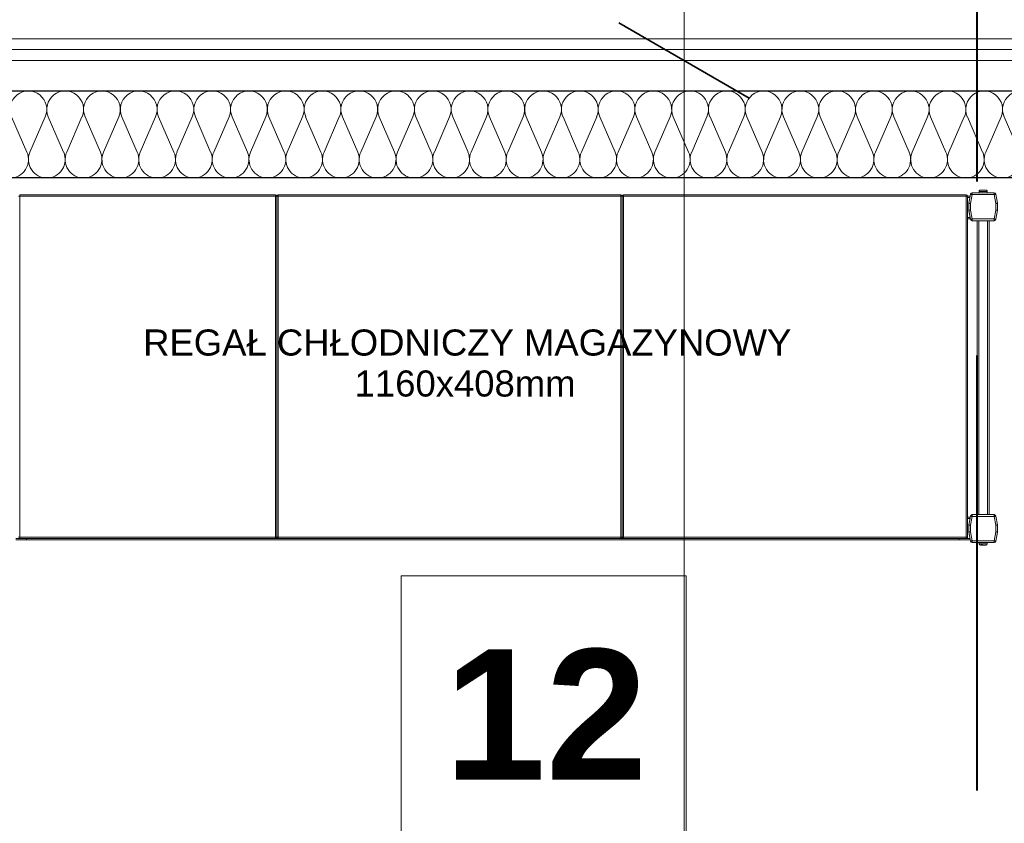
# Model space of a CAD drawing. Header units: millimetres. Extents: x 2016045 to 2079203, y -1576958 to -1542749.
# Tile 59 of 109: x 2036826 to 2037958, y -1559693 to -1558770. Entities that reach past the tile are written whole.
import ezdxf

# ---------------------------------------------------------------- set-up
doc = ezdxf.new("R2010")
doc.units = ezdxf.units.MM
doc.header["$MEASUREMENT"] = 0
doc.linetypes.add('Przerywana DŁUGA', pattern=[700, 500, -200])
for name, color, linetype, lineweight, true_color in [('balustrada_Nr_pióra__13', 7, 'Continuous', 5, 0xb6b6b6), ('Komory_Nr_pióra__2', 7, 'Continuous', 25, 0x0322fc), ('Regały_Nr_pióra__11', 7, 'Continuous', 5, 0x6d6d6d), ('Regały_Nr_pióra__12', 7, 'Continuous', 5, 0x9f9f9f), ('Wymiarowanie_Nr_pióra__3', 7, 'Continuous', 35, 0x008200)]:
    doc.layers.add(name, color=color, linetype=linetype, lineweight=lineweight, true_color=true_color)
for name, color, linetype, lineweight in [('Budowlane - Sciany Wew_Nr_pióra__251', 94, 'Continuous', 20), ('opis pomieszczeń_Nr_pióra__1', 7, 'Continuous', 0), ('opis pomieszczeń_Nr_pióra__7', 7, 'Continuous', 13), ('PRZEKROJE PARTER_Nr_pióra__5', 7, 'Continuous', 40), ('Wymiarowanie_Nr_pióra__1', 7, 'Continuous', 0), ('Ściany_Nr_pióra__51', 5, 'Continuous', 13)]:
    doc.layers.add(name, color=color, linetype=linetype, lineweight=lineweight)
doc.layers.add('PRZEKROJE PARTER', color=7, linetype='Continuous')
doc.layers.add('Wymiarowanie', color=7, linetype='Continuous')
doc.styles.add('GENERATED_STYLE_1', font='arial.ttf')
doc.styles.add('GENERATED_STYLE_4', font='arial.ttf')
doc.dimstyles.new('GENERATED_STYLE__1', dxfattribs={"dimtxt": 125, "dimasz": 114, "dimexe": 0.18, "dimexo": 0, "dimgap": 0.09, "dimtad": 1, "dimtih": 1, "dimtoh": 1, "dimdec": 0, "dimlfac": 0.1, "dimzin": 0, "dimdsep": 46, "dimtxsty": 'GENERATED_STYLE_1', "dimblk": 'ARROWHEAD_2', "dimblk1": 'ARROWHEAD_2', "dimblk2": 'ARROWHEAD_2', "dimcen": 0.09, "dimclrd": 7, "dimclre": 7, "dimclrt": 7, "dimadec": 4, "dimazin": 0, "dimtfac": 1, "dimtdec": 4, "dimtmove": 0, "dimatfit": 3, "dimfxl": 0, "dimtolj": 1, "dimtzin": 0, "dimarcsym": 0})
doc.dimstyles.new('GENERATED_STYLE__2', dxfattribs={"dimtxt": 125, "dimasz": 114, "dimexe": 0.18, "dimexo": 0, "dimgap": 0.09, "dimtad": 1, "dimdec": 0, "dimlfac": 0.1, "dimzin": 0, "dimdsep": 46, "dimtxsty": 'GENERATED_STYLE_1', "dimblk": 'ARROWHEAD_2', "dimblk1": 'ARROWHEAD_2', "dimblk2": 'ARROWHEAD_2', "dimcen": 0.09, "dimclrd": 7, "dimclre": 7, "dimclrt": 7, "dimadec": 4, "dimazin": 0, "dimtfac": 1, "dimtdec": 4, "dimtmove": 2, "dimatfit": 3, "dimfxl": 0, "dimtolj": 1, "dimtzin": 0, "dimarcsym": 0})
doc.dimstyles.new('GENERATED_STYLE__3', dxfattribs={"dimtxt": 125, "dimasz": 114, "dimexe": 0.18, "dimexo": 0, "dimgap": 0.09, "dimtad": 1, "dimdec": 0, "dimlfac": 0.1, "dimzin": 0, "dimdsep": 46, "dimtxsty": 'GENERATED_STYLE_1', "dimblk": 'ARROWHEAD_2', "dimblk1": 'ARROWHEAD_2', "dimblk2": 'ARROWHEAD_2', "dimcen": 0.09, "dimclrd": 7, "dimclre": 7, "dimclrt": 7, "dimadec": 4, "dimazin": 0, "dimtfac": 1, "dimtdec": 4, "dimtmove": 0, "dimatfit": 3, "dimfxl": 0, "dimtolj": 1, "dimtzin": 0, "dimarcsym": 0})

# ---------------------------------------------------------------- blocks, each defined once
blk = doc.blocks.new('Izolacja cieplna 18_7')
at = {"layer": 'balustrada_Nr_pióra__13', "linetype": 'Continuous'}
for p, q in [((1290.5, 29.8), (1308.1, 70.2)), ((1311.6, 70.2), (1329.2, 29.8)), ((1332.8, 29.8), (1350.3, 70.2)), ((1353.9, 70.2), (1371.5, 29.8)), ((1375, 29.8), (1392.6, 70.2)), ((1396.1, 70.2), (1413.7, 29.8)), ((1417.3, 29.8), (1434.8, 70.2)), ((1438.4, 70.2), (1456, 29.8)), ((1459.5, 29.8), (1477.1, 70.2)), ((1480.6, 70.2), (1498.2, 29.8)), ((1501.8, 29.8), (1519.4, 70.2)), ((1522.9, 70.2), (1540.5, 29.8)), ((1544, 29.8), (1561.6, 70.2)), ((1565.2, 70.2), (1582.7, 29.8)), ((1586.3, 29.8), (1603.9, 70.2)), ((1607.4, 70.2), (1625, 29.8)), ((1628.5, 29.8), (1646.1, 70.2)), ((1649.7, 70.2), (1667.2, 29.8)), ((1670.8, 29.8), (1688.4, 70.2)), ((1691.9, 70.2), (1709.5, 29.8)), ((1713, 29.8), (1730.6, 70.2)), ((1734.2, 70.2), (1751.7, 29.8)), ((1755.3, 29.8), (1772.9, 70.2)), ((1776.4, 70.2), (1794, 29.8)), ((1797.5, 29.8), (1815.1, 70.2)), ((1818.7, 70.2), (1836.3, 29.8)), ((1839.8, 29.8), (1857.4, 70.2)), ((1860.9, 70.2), (1878.5, 29.8)), ((1882.1, 29.8), (1899.6, 70.2)), ((1903.2, 70.2), (1920.8, 29.8)), ((1924.3, 29.8), (1941.9, 70.2)), ((1945.4, 70.2), (1963, 29.8)), ((1966.6, 29.8), (1984.1, 70.2)), ((1987.7, 70.2), (2005.3, 29.8)), ((2008.8, 29.8), (2026.4, 70.2)), ((2029.9, 70.2), (2047.5, 29.8)), ((2051.1, 29.8), (2068.6, 70.2)), ((2072.2, 70.2), (2089.8, 29.8)), ((2093.3, 29.8), (2110.9, 70.2)), ((2114.5, 70.2), (2132, 29.8)), ((2135.6, 29.8), (2153.2, 70.2)), ((2156.7, 70.2), (2174.3, 29.8)), ((2177.8, 29.8), (2195.4, 70.2)), ((2199, 70.2), (2216.5, 29.8)), ((2220.1, 29.8), (2237.7, 70.2)), ((2241.2, 70.2), (2258.8, 29.8)), ((2262.3, 29.8), (2279.9, 70.2)), ((2283.5, 70.2), (2301, 29.8)), ((2304.6, 29.8), (2322.2, 70.2)), ((2325.7, 70.2), (2343.3, 29.8)), ((2346.8, 29.8), (2364.4, 70.2)), ((2368, 70.2), (2385.5, 29.8)), ((2389.1, 29.8), (2406.7, 70.2)), ((2410.2, 70.2), (2427.8, 29.8)), ((2431.4, 29.8), (2448.9, 70.2))]:
    blk.add_line(p, q, dxfattribs=at)
for centre, start_param, end_param in [((1288.7, 78.7), 4.299595, 8.266775), ((1331, 78.7), 4.299595, 8.266775), ((1373.2, 78.7), 4.299595, 8.266775), ((1415.5, 78.7), 4.299595, 8.266775), ((1457.7, 78.7), 4.299595, 8.266775), ((1500, 78.7), 4.299595, 8.266775), ((1542.3, 78.7), 4.299595, 8.266775), ((1584.5, 78.7), 4.299595, 8.266775), ((1626.8, 78.7), 4.299595, 8.266775), ((1669, 78.7), 4.299595, 8.266775), ((1711.3, 78.7), 4.299595, 8.266775), ((1753.5, 78.7), 4.299595, 8.266775), ((1795.8, 78.7), 4.299595, 8.266775), ((1838, 78.7), 4.299595, 8.266775), ((1880.3, 78.7), 4.299595, 8.266775), ((1922.5, 78.7), 4.299595, 8.266775), ((1964.8, 78.7), 4.299595, 8.266775), ((2007, 78.7), 4.299595, 8.266775), ((2049.3, 78.7), 4.299595, 8.266775), ((2091.5, 78.7), 4.299595, 8.266775), ((2133.8, 78.7), 4.299595, 8.266775), ((2176.1, 78.7), 4.299595, 8.266775), ((2218.3, 78.7), 4.299595, 8.266775), ((2260.6, 78.7), 4.299595, 8.266775), ((2302.8, 78.7), 4.299595, 8.266775), ((2345.1, 78.7), 4.299595, 8.266775), ((2387.3, 78.7), 4.299595, 8.266775), ((2429.6, 78.7), 4.299595, 8.266775), ((1309.9, 21.3), 1.158003, 3.141593), ((1309.9, 21.3), 3.141593, 5.125182), ((1352.1, 21.3), 1.158003, 3.141593), ((1352.1, 21.3), 3.141593, 5.125182), ((1394.4, 21.3), 1.158003, 3.141593), ((1394.4, 21.3), 3.141593, 5.125182), ((1436.6, 21.3), 1.158003, 3.141593), ((1436.6, 21.3), 3.141593, 5.125182), ((1478.9, 21.3), 1.158003, 3.141593), ((1478.9, 21.3), 3.141593, 5.125182), ((1521.1, 21.3), 1.158003, 3.141593), ((1521.1, 21.3), 3.141593, 5.125182), ((1563.4, 21.3), 1.158003, 3.141593), ((1563.4, 21.3), 3.141593, 5.125182), ((1605.6, 21.3), 1.158003, 3.141593), ((1605.6, 21.3), 3.141593, 5.125182), ((1647.9, 21.3), 1.158003, 3.141593), ((1647.9, 21.3), 3.141593, 5.125182), ((1690.1, 21.3), 1.158003, 3.141593), ((1690.1, 21.3), 3.141593, 5.125182), ((1732.4, 21.3), 1.158003, 3.141593), ((1732.4, 21.3), 3.141593, 5.125182), ((1774.6, 21.3), 1.158003, 3.141593), ((1774.6, 21.3), 3.141593, 5.125182), ((1816.9, 21.3), 1.158003, 3.141593), ((1816.9, 21.3), 3.141593, 5.125182), ((1859.2, 21.3), 1.158003, 3.141593), ((1859.2, 21.3), 3.141593, 5.125182), ((1901.4, 21.3), 1.158003, 3.141593), ((1901.4, 21.3), 3.141593, 5.125182), ((1943.7, 21.3), 1.158003, 3.141593), ((1943.7, 21.3), 3.141593, 5.125182), ((1985.9, 21.3), 1.158003, 3.141593), ((1985.9, 21.3), 3.141593, 5.125182), ((2028.2, 21.3), 1.158003, 3.141593), ((2028.2, 21.3), 3.141593, 5.125182), ((2070.4, 21.3), 1.158003, 3.141593), ((2070.4, 21.3), 3.141593, 5.125182), ((2112.7, 21.3), 1.158003, 3.141593), ((2112.7, 21.3), 3.141593, 5.125182), ((2154.9, 21.3), 1.158003, 3.141593), ((2154.9, 21.3), 3.141593, 5.125182), ((2197.2, 21.3), 1.158003, 3.141593), ((2197.2, 21.3), 3.141593, 5.125182), ((2239.4, 21.3), 1.158003, 3.141593), ((2239.4, 21.3), 3.141593, 5.125182), ((2281.7, 21.3), 1.158003, 3.141593), ((2281.7, 21.3), 3.141593, 5.125182), ((2323.9, 21.3), 1.158003, 3.141593), ((2323.9, 21.3), 3.141593, 5.125182), ((2366.2, 21.3), 1.158003, 3.141593), ((2366.2, 21.3), 3.141593, 5.125182), ((2408.4, 21.3), 1.158003, 3.141593), ((2408.4, 21.3), 3.141593, 5.125182), ((2450.7, 21.3), 1.158003, 3.141593)]:
    blk.add_ellipse(centre, major_axis=(0, 21.3), ratio=0.993368, start_param=start_param, end_param=end_param, dxfattribs=at)
blk = doc.blocks.new('*D100', base_point=(1682719.6, -1237567.4))
at = {"layer": 'Wymiarowanie_Nr_pióra__1', "linetype": 'Continuous'}
for p, q in [((2037589.9, -1556946.2), (2037589.9, -1558715.9)), ((2037477.4, -1558715.9), (2037702.4, -1558715.9)), ((2037589.9, -1558715.9), (2037589.9, -1558816.4)), ((2037477.4, -1558816.4), (2037702.4, -1558816.4))]:
    blk.add_line(p, q, dxfattribs=at)
at = {"layer": 'Wymiarowanie_Nr_pióra__3', "linetype": 'Continuous'}
for p, q in [((2037664.9, -1558759.2), (2037514.9, -1558672.6)), ((2037664.9, -1558859.7), (2037514.9, -1558773.1))]:
    blk.add_line(p, q, dxfattribs=at)
blk = doc.blocks.new('ARROWHEAD_2')
at = {"color": 0, "linetype": 'Continuous', "lineweight": 0}
for p, q in [((-0.3781, -0.655), (0.3781, 0.655)), ((0, 0), (-1, 0))]:
    blk.add_line(p, q, dxfattribs=at)
blk = doc.blocks.new('*D101', base_point=(1682719.6, -1237567.4))
at = {"layer": 'Wymiarowanie_Nr_pióra__1', "linetype": 'Continuous'}
for p, q in [((2037589.9, -1558816.4), (2037589.9, -1560670.9)), ((2037477.4, -1560670.9), (2037702.4, -1560670.9))]:
    blk.add_line(p, q, dxfattribs=at)
at = {"layer": 'Wymiarowanie_Nr_pióra__3', "linetype": 'Continuous'}
for p, q in [((2037664.9, -1558859.7), (2037514.9, -1558773.1)), ((2037664.9, -1560714.2), (2037514.9, -1560627.6))]:
    blk.add_line(p, q, dxfattribs=at)
at = {"layer": 'Wymiarowanie_Nr_pióra__1', "insert": (2037567, -1560129.2), "char_height": 125, "attachment_point": 7, "rotation": 90, "style": 'GENERATED_STYLE_1'}
blk.add_mtext('\\A1;{\\fArial|b0|i0|c238|p38;185\\fArial|b0|i0|c238|p38;\\A1{\\H.66x;\\S5^  ;}}', dxfattribs=at)
blk = doc.blocks.new('*D126', base_point=(1682719.6, -1237567.4))
at = {"layer": 'Wymiarowanie_Nr_pióra__1', "linetype": 'Continuous'}
for p, q in [((2044173.5, -1556060.9), (2043948.5, -1556060.9)), ((2044061, -1559800.9), (2044061, -1556060.9)), ((2044173.5, -1559800.9), (2043948.5, -1559800.9))]:
    blk.add_line(p, q, dxfattribs=at)
at = {"layer": 'Wymiarowanie_Nr_pióra__3', "linetype": 'Continuous'}
for p, q in [((2043986, -1556017.6), (2044136, -1556104.2)), ((2043986, -1559757.6), (2044136, -1559844.2))]:
    blk.add_line(p, q, dxfattribs=at)
at = {"layer": 'Wymiarowanie_Nr_pióra__1', "insert": (2044036, -1558073.2), "char_height": 125, "attachment_point": 7, "rotation": 90, "style": 'GENERATED_STYLE_1'}
blk.add_mtext('\\A1;{\\fArial|b0|i0|c238|p38;374}', dxfattribs=at)
blk = doc.blocks.new('*D143', base_point=(1682719.6, -1237567.4))
at = {"layer": 'Wymiarowanie_Nr_pióra__1', "linetype": 'Continuous'}
for p, q in [((2021278.9, -1556060.9), (2021053.9, -1556060.9)), ((2021166.4, -1559800.9), (2021166.4, -1556060.9)), ((2021278.9, -1559800.9), (2021053.9, -1559800.9))]:
    blk.add_line(p, q, dxfattribs=at)
at = {"layer": 'Wymiarowanie_Nr_pióra__3', "linetype": 'Continuous'}
for p, q in [((2021091.4, -1556017.6), (2021241.4, -1556104.2)), ((2021091.4, -1559757.6), (2021241.4, -1559844.2))]:
    blk.add_line(p, q, dxfattribs=at)
at = {"layer": 'Wymiarowanie_Nr_pióra__1', "insert": (2021141.4, -1558073.2), "char_height": 125, "attachment_point": 7, "rotation": 90, "style": 'GENERATED_STYLE_1'}
blk.add_mtext('\\A1;{\\fArial|b0|i0|c238|p38;374}', dxfattribs=at)
blk = doc.blocks.new('*D190', base_point=(1682719.6, -1237567.4))
at = {"layer": 'Wymiarowanie_Nr_pióra__1', "linetype": 'Continuous'}
for p, q in [((2035916.9, -1558627.3), (2035916.9, -1558402.3)), ((2037881.7, -1558627.3), (2037881.7, -1558402.3)), ((2035916.9, -1558514.8), (2037881.7, -1558514.8))]:
    blk.add_line(p, q, dxfattribs=at)
at = {"layer": 'Wymiarowanie_Nr_pióra__3', "linetype": 'Continuous'}
for p, q in [((2035960.2, -1558439.8), (2035873.6, -1558589.8)), ((2037925, -1558439.8), (2037838.4, -1558589.8))]:
    blk.add_line(p, q, dxfattribs=at)
at = {"layer": 'Wymiarowanie_Nr_pióra__1', "char_height": 125, "attachment_point": 7, "style": 'GENERATED_STYLE_1'}
for s, insert in [('\\A1;{\\fArial|b0|i0|c238|p38;196\\fArial|b0|i0|c238|p38;\\A1{\\H.66x;\\S5^  ;}}', (2036630.8, -1558491.9)), ('\\A1;{\\fArial|b0|i0|c238|p38;10}', (2037648.6, -1558489.8))]:
    blk.add_mtext(s, dxfattribs=dict(at, insert=insert))
blk = doc.blocks.new('Płaszczyzna odcinająca_1', base_point=(2037926.7, -1573130.6))
at = {"layer": 'PRZEKROJE PARTER_Nr_pióra__5', "linetype": 'Przerywana DŁUGA'}
blk.add_line((2037926.7, -1572955.6), (2037926.7, -1549573.1), dxfattribs=at)

msp = doc.modelspace()

# ---------------------------------------------------------------- linework, layer by layer
at = {"layer": 'Budowlane - Sciany Wew_Nr_pióra__251', "linetype": 'Continuous'}
for p, q in [((2036221.9, -1558791.4), (2039282.9, -1558791.4)), ((2036234.4, -1558803.9), (2039295.4, -1558803.9))]:
    msp.add_line(p, q, dxfattribs=at)
at = {"layer": 'Komory_Nr_pióra__2', "linetype": 'Continuous'}
for p, q in [((2036265.9, -1558851.4), (2039265.9, -1558851.4)), ((2039165.9, -1558951.4), (2036355.9, -1558951.4))]:
    msp.add_line(p, q, dxfattribs=at)
at = {"layer": 'opis pomieszczeń_Nr_pióra__1', "linetype": 'Continuous', "flags": 128}
msp.add_lwpolyline([(2037264.6, -1559409), (2037592.3, -1559409), (2037592.3, -1559744.7), (2037264.6, -1559744.7)], close=True, dxfattribs=at)
at = {"layer": 'Regały_Nr_pióra__12', "linetype": 'Continuous'}
for p, q in [((2037930.5, -1558965.6), (2037930, -1558965.7)), ((2037936.9, -1558965.6), (2037930.5, -1558965.6)), ((2037937.5, -1558965.7), (2037936.9, -1558965.6)), ((2037915.8, -1558972.3), (2036824.8, -1558972.3)), ((2036826.3, -1558970.8), (2036826.3, -1559365.8)), ((2037120.3, -1558970.8), (2036826.3, -1558970.8)), ((2037120.3, -1558970.8), (2037120.3, -1559365.8)), ((2037121.8, -1558972.3), (2037121.8, -1559364.3)), ((2037123.3, -1558970.8), (2037123.3, -1559365.8)), ((2037517.3, -1558970.8), (2037123.3, -1558970.8)), ((2037517.3, -1559365.8), (2037517.3, -1558970.8)), ((2037518.8, -1558972.3), (2037518.8, -1559364.3)), ((2037520.3, -1558970.8), (2037520.3, -1559365.8)), ((2037914.3, -1558970.8), (2037520.3, -1558970.8)), ((2037914.3, -1558970.8), (2037914.3, -1559365.8)), ((2037915.8, -1559364.3), (2037915.8, -1558972.3)), ((2037915.8, -1558972.4), (2037918.8, -1558972.4)), ((2037915.8, -1558973.9), (2037918.5, -1558973.9)), ((2037919.1, -1558970.3), (2037917.3, -1558980.4)), ((2037919.2, -1558970.3), (2037919.1, -1558970.3)), ((2037919.3, -1558970.3), (2037919.2, -1558970.3)), ((2037919.5, -1558970.3), (2037919.3, -1558970.3)), ((2037921.1, -1558970.6), (2037919.3, -1558980.8)), ((2037919.7, -1558970.4), (2037919.5, -1558970.3)), ((2037920, -1558970.4), (2037919.7, -1558970.4)), ((2037920.3, -1558970.5), (2037920, -1558970.4)), ((2037920.7, -1558970.6), (2037920.3, -1558970.5)), ((2037921.1, -1558970.6), (2037920.7, -1558970.6)), ((2037921.1, -1558968.6), (2037921.1, -1558970.6)), ((2037946.3, -1558968.6), (2037921.1, -1558968.6)), ((2037946.3, -1558970.6), (2037921.1, -1558970.6)), ((2037929.2, -1558966.3), (2037929, -1558966.8)), ((2037929, -1558966.8), (2037929, -1558966.8)), ((2037929, -1558967.1), (2037929, -1558968.6)), ((2037938.5, -1558967.1), (2037929, -1558967.1)), ((2037929.6, -1558966), (2037929.2, -1558966.3)), ((2037930, -1558965.7), (2037929.6, -1558966)), ((2037937.9, -1558966), (2037937.5, -1558965.7)), ((2037938.2, -1558966.4), (2037937.9, -1558966)), ((2037938.4, -1558966.8), (2037938.2, -1558966.4)), ((2037938.4, -1558966.8), (2037938.4, -1558966.8)), ((2037938.5, -1558968.6), (2037938.5, -1558967.1)), ((2037946.3, -1558970.6), (2037946.3, -1558968.6)), ((2037948.1, -1558980.8), (2037946.3, -1558970.6)), ((2037946.7, -1558970.6), (2037946.3, -1558970.6)), ((2037947.1, -1558970.5), (2037946.7, -1558970.6)), ((2037947.4, -1558970.4), (2037947.1, -1558970.5)), ((2037947.7, -1558970.4), (2037947.4, -1558970.4)), ((2037948, -1558970.3), (2037947.7, -1558970.4)), ((2037948.2, -1558970.3), (2037948, -1558970.3)), ((2037948.3, -1558970.3), (2037948.2, -1558970.3)), ((2037950.1, -1558980.4), (2037948.3, -1558970.3)), ((2037948.3, -1558970.3), (2037950.1, -1558980.6)), ((2037948.3, -1558970.3), (2037948.3, -1558970.3)), ((2037917.3, -1558980.6), (2037917.3, -1558980.4)), ((2037917.3, -1558980.4), (2037917.4, -1558980.5)), ((2037917.3, -1558989.4), (2037917.3, -1558980.6)), ((2037919.3, -1558980.8), (2037917.3, -1558980.8)), ((2037917.4, -1558980.5), (2037917.5, -1558980.5)), ((2037917.5, -1558980.5), (2037917.7, -1558980.5)), ((2037917.7, -1558980.5), (2037917.9, -1558980.5)), ((2037917.9, -1558980.5), (2037918.2, -1558980.6)), ((2037918.2, -1558980.6), (2037918.6, -1558980.7)), ((2037918.6, -1558980.7), (2037918.9, -1558980.7)), ((2037918.9, -1558980.7), (2037919.3, -1558980.8)), ((2037919.3, -1558980.8), (2037919.3, -1558988.4)), ((2037948.1, -1558980.8), (2037948.5, -1558980.7)), ((2037948.1, -1558988.4), (2037948.1, -1558980.8)), ((2037950.1, -1558980.8), (2037948.1, -1558980.8)), ((2037948.5, -1558980.7), (2037948.9, -1558980.7)), ((2037948.9, -1558980.7), (2037949.2, -1558980.6)), ((2037949.2, -1558980.6), (2037949.5, -1558980.5)), ((2037949.5, -1558980.5), (2037949.8, -1558980.5)), ((2037949.8, -1558980.5), (2037950, -1558980.5)), ((2037950, -1558980.5), (2037950.1, -1558980.5)), ((2037950.1, -1558980.5), (2037950.1, -1558980.4)), ((2037950.1, -1558980.6), (2037950.1, -1558988.6)), ((2037915.8, -1558996.9), (2037918.6, -1558996.9)), ((2037915.8, -1558998.4), (2037918.9, -1558998.4)), ((2037917.3, -1558988.6), (2037919.1, -1558999)), ((2037917.5, -1558988.6), (2037917.3, -1558988.6)), ((2037917.3, -1558988.6), (2037917.3, -1558988.6)), ((2037918.6, -1558996.9), (2037917.3, -1558989.4)), ((2037917.6, -1558988.6), (2037917.5, -1558988.6)), ((2037917.9, -1558988.6), (2037917.6, -1558988.6)), ((2037918.2, -1558988.5), (2037917.9, -1558988.6)), ((2037918.5, -1558988.5), (2037918.2, -1558988.5)), ((2037918.9, -1558988.5), (2037918.5, -1558988.5)), ((2037918.7, -1558997.4), (2037918.7, -1558997.2)), ((2037918.8, -1558997.7), (2037918.7, -1558997.4)), ((2037918.8, -1558997.9), (2037918.8, -1558997.7)), ((2037918.9, -1558998.1), (2037918.8, -1558997.9)), ((2037919.3, -1558988.4), (2037918.9, -1558988.5)), ((2037918.9, -1558998.3), (2037918.9, -1558998.1)), ((2037918.9, -1558998.4), (2037918.9, -1558998.3)), ((2037918.9, -1558998.3), (2037918.9, -1558998.3)), ((2037919.1, -1558999), (2037919.2, -1558999)), ((2037919.2, -1558999), (2037919.3, -1558998.9)), ((2037919.3, -1558988.4), (2037921.1, -1558998.6)), ((2037919.3, -1558998.9), (2037919.5, -1558998.9)), ((2037919.5, -1558998.9), (2037919.7, -1558998.9)), ((2037919.7, -1558998.9), (2037920, -1558998.8)), ((2037920, -1558998.8), (2037920.3, -1558998.8)), ((2037920.3, -1558998.8), (2037920.7, -1558998.7)), ((2037920.7, -1558998.7), (2037921.1, -1558998.6)), ((2037921.1, -1558998.6), (2037946.3, -1558998.6)), ((2037921.1, -1558998.6), (2037921.1, -1559000.6)), ((2037946.3, -1558998.6), (2037948.1, -1558988.4)), ((2037946.3, -1559000.6), (2037946.3, -1558998.6)), ((2037946.3, -1558998.6), (2037946.7, -1558998.7)), ((2037946.7, -1558998.7), (2037947.1, -1558998.8)), ((2037947.1, -1558998.8), (2037947.4, -1558998.8)), ((2037947.4, -1558998.8), (2037947.7, -1558998.9)), ((2037947.7, -1558998.9), (2037948, -1558998.9)), ((2037948, -1558998.9), (2037948.2, -1558998.9)), ((2037948.5, -1558988.5), (2037948.1, -1558988.4)), ((2037948.2, -1558998.9), (2037948.3, -1558999)), ((2037950.1, -1558988.6), (2037948.3, -1558999)), ((2037948.3, -1558999), (2037948.3, -1558999)), ((2037948.8, -1558988.5), (2037948.5, -1558988.5)), ((2037949.1, -1558988.5), (2037948.8, -1558988.5)), ((2037949.4, -1558988.6), (2037949.1, -1558988.5)), ((2037949.7, -1558988.6), (2037949.4, -1558988.6)), ((2037949.9, -1558988.6), (2037949.7, -1558988.6)), ((2037950, -1558988.6), (2037949.9, -1558988.6)), ((2037950.1, -1558988.6), (2037950, -1558988.6)), ((2037950.1, -1558988.6), (2037950.1, -1558988.6)), ((2037921.1, -1559000.6), (2037946.3, -1559000.6)), ((2037926.7, -1559338.5), (2037926.7, -1559000.6)), ((2037928.7, -1559338.5), (2037928.7, -1559000.6)), ((2037938.7, -1559338.5), (2037938.7, -1559000.6)), ((2037940.7, -1559338.5), (2037940.7, -1559000.6)), ((2037921.1, -1559338.5), (2037921.1, -1559340.5)), ((2037946.3, -1559338.5), (2037921.1, -1559338.5)), ((2037946.3, -1559340.5), (2037946.3, -1559338.5)), ((2037915.8, -1559341.4), (2037918.9, -1559341.4)), ((2037915.8, -1559342.9), (2037918.6, -1559342.9)), ((2037919.1, -1559340.2), (2037917.3, -1559350.4)), ((2037917.3, -1559350.4), (2037918.6, -1559342.9)), ((2037917.3, -1559358.6), (2037917.3, -1559350.4)), ((2037917.3, -1559350.4), (2037917.4, -1559350.4)), ((2037917.4, -1559350.4), (2037917.5, -1559350.4)), ((2037917.5, -1559350.4), (2037917.7, -1559350.4)), ((2037917.7, -1559350.4), (2037917.9, -1559350.5)), ((2037917.9, -1559350.5), (2037918.2, -1559350.5)), ((2037918.6, -1559342.9), (2037918.7, -1559342.6)), ((2037918.7, -1559342.3), (2037918.8, -1559342)), ((2037918.7, -1559342.6), (2037918.7, -1559342.3)), ((2037918.8, -1559341.8), (2037918.9, -1559341.6)), ((2037918.8, -1559342), (2037918.8, -1559341.8)), ((2037918.9, -1559341.5), (2037918.9, -1559341.4)), ((2037918.9, -1559341.4), (2037918.9, -1559341.4)), ((2037918.9, -1559341.6), (2037918.9, -1559341.5)), ((2037919.2, -1559340.2), (2037919.1, -1559340.2)), ((2037919.3, -1559340.2), (2037919.2, -1559340.2)), ((2037919.7, -1559340.3), (2037919.3, -1559340.2)), ((2037921.1, -1559340.5), (2037919.3, -1559350.7)), ((2037920, -1559340.3), (2037919.7, -1559340.3)), ((2037920.3, -1559340.4), (2037920, -1559340.3)), ((2037920.7, -1559340.5), (2037920.3, -1559340.4)), ((2037921.1, -1559340.5), (2037920.7, -1559340.5)), ((2037946.3, -1559340.5), (2037921.1, -1559340.5)), ((2037948.1, -1559350.7), (2037946.3, -1559340.5)), ((2037946.7, -1559340.5), (2037946.3, -1559340.5)), ((2037947.1, -1559340.4), (2037946.7, -1559340.5)), ((2037947.4, -1559340.3), (2037947.1, -1559340.4)), ((2037947.7, -1559340.3), (2037947.4, -1559340.3)), ((2037948.2, -1559340.2), (2037947.7, -1559340.3)), ((2037948.3, -1559340.2), (2037948.2, -1559340.2)), ((2037950.1, -1559350.4), (2037948.3, -1559340.2)), ((2037948.3, -1559340.2), (2037948.3, -1559340.2)), ((2037949.2, -1559350.5), (2037949.5, -1559350.5)), ((2037949.5, -1559350.5), (2037949.8, -1559350.4)), ((2037949.8, -1559350.4), (2037950, -1559350.4)), ((2037950, -1559350.4), (2037950.1, -1559350.4)), ((2037950.1, -1559350.4), (2037950.1, -1559350.4)), ((2037919.3, -1559350.7), (2037917.3, -1559350.7)), ((2037917.3, -1559358.5), (2037919.1, -1559368.9)), ((2037917.5, -1559358.5), (2037917.3, -1559358.5)), ((2037917.3, -1559358.5), (2037917.3, -1559358.5)), ((2037917.3, -1559358.6), (2037919.1, -1559369)), ((2037917.6, -1559358.5), (2037917.5, -1559358.5)), ((2037917.9, -1559358.5), (2037917.6, -1559358.5)), ((2037918.2, -1559358.5), (2037917.9, -1559358.5)), ((2037918.2, -1559350.5), (2037918.6, -1559350.6)), ((2037918.5, -1559358.4), (2037918.2, -1559358.5)), ((2037919.3, -1559358.4), (2037918.5, -1559358.4)), ((2037918.6, -1559350.6), (2037918.9, -1559350.6)), ((2037918.9, -1559350.6), (2037919.3, -1559350.7)), ((2037919.3, -1559350.7), (2037919.3, -1559358.4)), ((2037919.3, -1559358.4), (2037921.1, -1559368.5)), ((2037946.3, -1559368.5), (2037948.1, -1559358.4)), ((2037948.1, -1559350.7), (2037948.5, -1559350.6)), ((2037950.1, -1559350.7), (2037948.1, -1559350.7)), ((2037948.1, -1559358.4), (2037948.1, -1559350.7)), ((2037948.5, -1559358.4), (2037948.1, -1559358.4)), ((2037948.3, -1559368.9), (2037950.1, -1559358.5)), ((2037948.3, -1559369), (2037950.1, -1559358.6)), ((2037948.5, -1559350.6), (2037948.9, -1559350.6)), ((2037948.8, -1559358.4), (2037948.5, -1559358.4)), ((2037949.1, -1559358.4), (2037948.8, -1559358.4)), ((2037948.9, -1559350.6), (2037949.2, -1559350.5)), ((2037949.7, -1559358.5), (2037949.1, -1559358.4)), ((2037949.9, -1559358.5), (2037949.7, -1559358.5)), ((2037950.1, -1559358.5), (2037949.9, -1559358.5)), ((2037950.1, -1559358.6), (2037950.1, -1559350.6)), ((2037950.1, -1559350.6), (2037950.1, -1559350.6)), ((2037950.1, -1559358.5), (2037950.1, -1559358.5)), ((2037918.9, -1559367.4), (2036821.8, -1559367.4)), ((2037918.6, -1559365.9), (2036822, -1559365.9)), ((2036824.8, -1559364.3), (2037915.8, -1559364.3)), ((2036826.3, -1559365.8), (2037120.3, -1559365.8)), ((2036834.3, -1559365.8), (2036834.3, -1559367.4)), ((2037120.3, -1559365.7), (2037120.6, -1559365.7)), ((2037120.6, -1559365.7), (2037120.9, -1559365.6)), ((2037120.9, -1559365.6), (2037121.2, -1559365.5)), ((2037121.2, -1559365.5), (2037121.4, -1559365.3)), ((2037121.4, -1559365.3), (2037121.7, -1559364.8)), ((2037121.7, -1559364.8), (2037121.8, -1559364.2)), ((2037121.8, -1559364.2), (2037121.9, -1559364.8)), ((2037121.9, -1559364.8), (2037122.2, -1559365.3)), ((2037122.2, -1559365.3), (2037122.4, -1559365.5)), ((2037122.4, -1559365.5), (2037122.7, -1559365.6)), ((2037122.7, -1559365.6), (2037123, -1559365.7)), ((2037123, -1559365.7), (2037123.3, -1559365.7)), ((2037123.3, -1559365.8), (2037517.3, -1559365.8)), ((2037517.3, -1559365.7), (2037517.6, -1559365.7)), ((2037517.6, -1559365.7), (2037517.9, -1559365.6)), ((2037517.9, -1559365.6), (2037518.2, -1559365.5)), ((2037518.2, -1559365.5), (2037518.4, -1559365.3)), ((2037518.4, -1559365.3), (2037518.7, -1559364.8)), ((2037518.7, -1559364.8), (2037518.8, -1559364.2)), ((2037518.8, -1559364.2), (2037518.9, -1559364.8)), ((2037518.9, -1559364.8), (2037519.2, -1559365.3)), ((2037519.2, -1559365.3), (2037519.4, -1559365.5)), ((2037519.4, -1559365.5), (2037519.7, -1559365.6)), ((2037519.7, -1559365.6), (2037520, -1559365.7)), ((2037520, -1559365.7), (2037520.3, -1559365.7)), ((2037520.3, -1559365.8), (2037914.3, -1559365.8)), ((2037906.3, -1559365.8), (2037906.3, -1559367.4)), ((2037914.3, -1559365.7), (2037914.6, -1559365.7)), ((2037914.6, -1559365.7), (2037914.9, -1559365.6)), ((2037914.9, -1559365.6), (2037915.2, -1559365.5)), ((2037915.2, -1559365.5), (2037915.4, -1559365.3)), ((2037915.4, -1559365.3), (2037915.7, -1559364.8)), ((2037915.7, -1559364.8), (2037915.8, -1559364.2)), ((2037919.1, -1559368.9), (2037919.2, -1559368.9)), ((2037919.2, -1559368.9), (2037919.3, -1559368.9)), ((2037919.3, -1559368.9), (2037919.7, -1559368.8)), ((2037919.7, -1559368.8), (2037920, -1559368.7)), ((2037920, -1559368.7), (2037920.3, -1559368.7)), ((2037920.3, -1559368.7), (2037920.7, -1559368.6)), ((2037920.7, -1559368.6), (2037921.1, -1559368.5)), ((2037921.1, -1559368.5), (2037946.3, -1559368.5)), ((2037921.1, -1559368.5), (2037921.1, -1559370.5)), ((2037921.1, -1559370.5), (2037946.3, -1559370.5)), ((2037921.1, -1559370.6), (2037946.3, -1559370.6)), ((2037929, -1559370.6), (2037929, -1559372.1)), ((2037929, -1559372.1), (2037938.5, -1559372.1)), ((2037931.4, -1559372.4), (2037932.5, -1559372.4)), ((2037931.5, -1559372.9), (2037931.4, -1559372.4)), ((2037931.6, -1559373.3), (2037931.5, -1559372.9)), ((2037932.5, -1559372.4), (2037932.6, -1559372.9)), ((2037932.6, -1559372.9), (2037932.7, -1559373.3)), ((2037938.5, -1559372.1), (2037938.5, -1559370.6)), ((2037946.3, -1559370.5), (2037946.3, -1559368.5)), ((2037946.3, -1559368.5), (2037946.7, -1559368.6)), ((2037946.7, -1559368.6), (2037947.1, -1559368.7)), ((2037947.1, -1559368.7), (2037947.4, -1559368.7)), ((2037947.4, -1559368.7), (2037947.7, -1559368.8)), ((2037947.7, -1559368.8), (2037948.2, -1559368.9)), ((2037948.2, -1559368.9), (2037948.3, -1559368.9)), ((2037948.3, -1559368.9), (2037948.3, -1559368.9)), ((2037930.9, -1559373.6), (2037931.2, -1559373.6)), ((2037932.9, -1559373.6), (2037931.2, -1559373.6)), ((2037931.8, -1559373.5), (2037931.6, -1559373.3)), ((2037931.9, -1559373.6), (2037931.8, -1559373.5)), ((2037932.7, -1559373.3), (2037932.9, -1559373.5)), ((2037932.9, -1559373.5), (2037933.1, -1559373.6)), ((2037933.1, -1559373.6), (2037937, -1559373.6))]:
    msp.add_line(p, q, dxfattribs=at)
for centre, radius, start, end in [((2037120.3, -1558972.3), 1.5, 0, 90), ((2037123.3, -1558972.3), 1.5, 90, 180), ((2037517.3, -1558972.3), 1.5, 0, 90), ((2037520.3, -1558972.3), 1.5, 90, 180), ((2037914.3, -1558972.3), 1.5, 0, 90), ((2037921.1, -1558970.6), 2, 90, 170), ((2037930.5, -1558967.1), 1.5, 168.463, 180), ((2037937, -1558967.1), 1.5, 0, 11.537), ((2037946.3, -1558970.6), 2, 10, 90), ((2037919.3, -1558980.8), 2, 170, 180), ((2037948.1, -1558980.8), 2, 0, 10), ((2037921.1, -1558998.6), 2, 190, 270), ((2037946.3, -1558998.6), 2, 270, 350), ((2037921.1, -1559340.5), 2, 90, 170), ((2037946.3, -1559340.5), 2, 10, 90), ((2037919.3, -1559350.7), 2, 170, 180), ((2037948.1, -1559350.7), 2, 0, 10), ((2037921.1, -1559368.5), 2, 190, 270), ((2037921.1, -1559368.6), 2, 190, 270), ((2037930.5, -1559372.1), 1.5, 180, 270), ((2037937, -1559372.1), 1.5, 270, 0), ((2037946.3, -1559368.5), 2, 270, 350), ((2037946.3, -1559368.6), 2, 270, 350)]:
    msp.add_arc(centre, radius, start, end, dxfattribs=at)
at = {"layer": 'Ściany_Nr_pióra__51', "linetype": 'Continuous'}
msp.add_line((2036246.9, -1558816.4), (2039307.9, -1558816.4), dxfattribs=at)

# ---------------------------------------------------------------- block references
at = {"layer": 'balustrada_Nr_pióra__13', "linetype": 'Continuous', "xscale": -1, "zscale": 1000}
msp.add_blockref('Izolacja cieplna 18_7', (2039265.9, -1558951.5), dxfattribs=at)
at = {"layer": 'PRZEKROJE PARTER'}
msp.add_blockref('Płaszczyzna odcinająca_1', (2037926.7, -1573130.6), dxfattribs=at)

# ---------------------------------------------------------------- texts
at = {"layer": 'opis pomieszczeń_Nr_pióra__7', "linetype": 'Continuous', "insert": (2037314.6, -1559643.3), "char_height": 150, "attachment_point": 7, "style": 'GENERATED_STYLE_4'}
msp.add_mtext('\\A1;{\\fArial|b1|i0|c238|p38;12}', dxfattribs=at)
at = {"layer": 'Regały_Nr_pióra__11', "linetype": 'Continuous', "char_height": 30, "attachment_point": 7, "style": 'GENERATED_STYLE_1'}
for s, insert in [('\\A1;{\\fArial|b0|i0|c238|p38;REGAŁ CHŁODNICZY MAGAZYNOWY}', (2036968.2, -1559156.1)), ('\\A1;{\\fArial|b0|i0|c238|p38;1160x408mm}', (2037211.3, -1559203.2))]:
    msp.add_mtext(s, dxfattribs=dict(at, insert=insert))

# ---------------------------------------------------------------- dimensions: what is measured, and where the dimension line sits
at = {"layer": 'Wymiarowanie', "linetype": 'Continuous'}
for base, p1, p2, angle, dimstyle, picture, middle in [((2044061, -1556060.9), (2020876.3, -1559800.9), (2020826.3, -1556060.9), 90, 'GENERATED_STYLE__3', '*D126', (2043973.5, -1557930.9)), ((2021166.4, -1556060.9), (2044226, -1559800.9), (2020826.3, -1556060.9), 90, 'GENERATED_STYLE__3', '*D143', (2021078.9, -1557930.9)), ((2037589.9, -1558816.4), (2037981.7, -1558715.9), (2039307.9, -1558816.4), 270, 'GENERATED_STYLE__3', '*D100', (2037502.4, -1558577.7)), ((2037589.9, -1560670.9), (2039307.9, -1558816.4), (2036246.9, -1560670.9), 270, 'GENERATED_STYLE__2', '*D101', (2037502.4, -1559861.8))]:
    dim = msp.add_linear_dim(base=base, p1=p1, p2=p2, angle=angle, dimstyle=dimstyle, dxfattribs=at)
    dim.commit()
    dim.dimension.update_dxf_attribs({"geometry": picture, "text_midpoint": middle, "dimtype": 160, "text_rotation": 90})
dim = msp.add_linear_dim(base=(2037881.7, -1558514.8), p1=(2035916.9, -1559095.9), p2=(2037881.7, -1558715.9), dimstyle='GENERATED_STYLE__1', dxfattribs=at)
dim.commit()
dim.dimension.update_dxf_attribs({"geometry": '*D190', "text_midpoint": (2036898.3, -1558427.3), "dimtype": 160})

doc.saveas('drawing.dxf')
